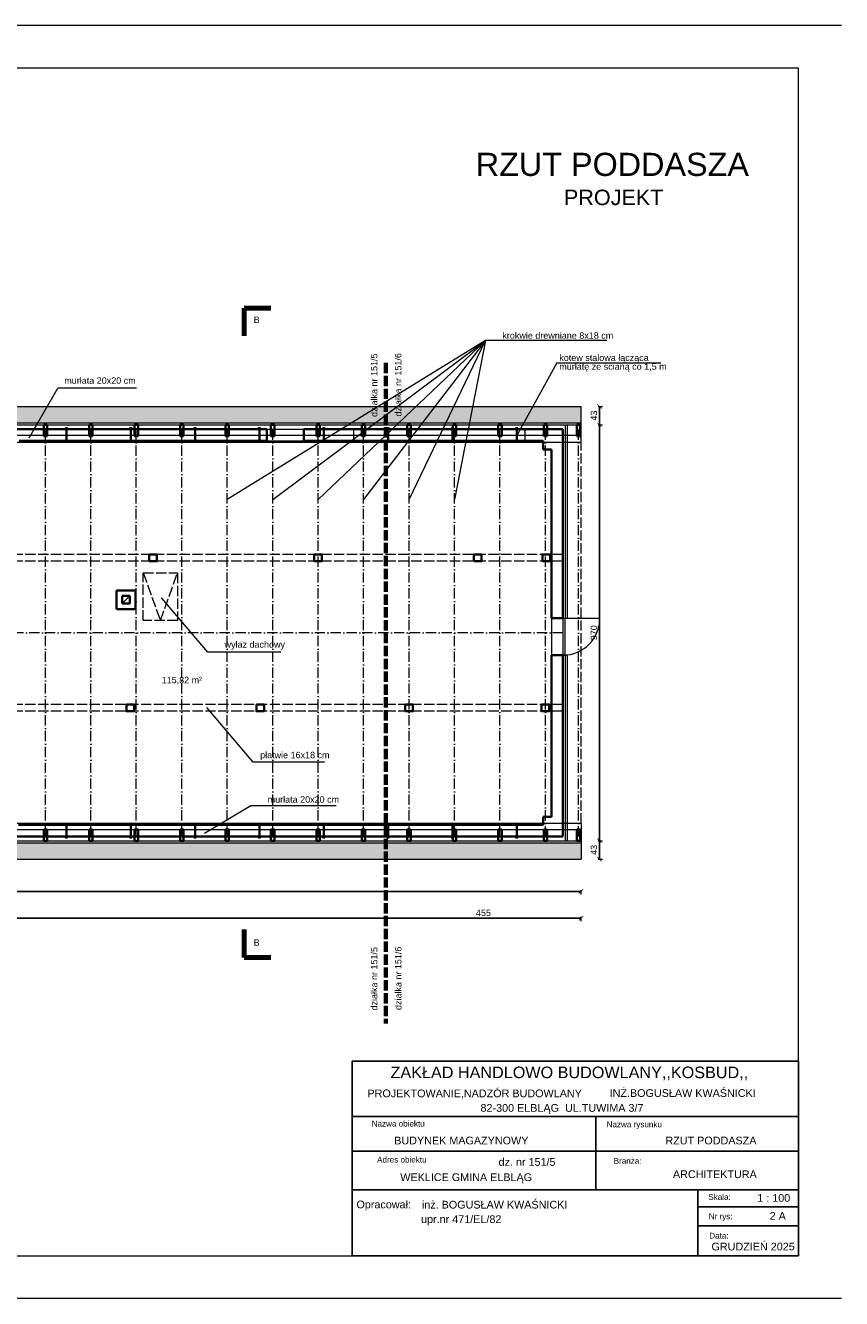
# Model space of a CAD drawing. Header units: millimetres. Extents: x 94902 to 117211, y 64708 to 93779.
# Tile 4 of 37: x 108296 to 110199, y 68701 to 71671. Entities that reach past the tile are written whole.
import ezdxf

# ---------------------------------------------------------------- set-up
doc = ezdxf.new("R2010")
doc.units = ezdxf.units.MM
doc.header["$MEASUREMENT"] = 0
doc.linetypes.add('ACAD_ISO02W100', pattern=[15, 12, -3])
doc.linetypes.add('ACAD_ISO10W100', pattern=[18.5, 12, -3, 0.5, -3])
doc.layers.get('0').update_dxf_attribs({"color": 2, "lineweight": 35})
doc.layers.get('Defpoints').update_dxf_attribs({"color": 2})
for name, color, linetype, lineweight in [('A-POJ', 7, 'Continuous', 5), ('Cienkie', 3, 'Continuous', 5), ('Grunt', 9, 'Continuous', 80), ('kreskowanie', 4, 'Continuous', 5), ('OCIEPLENIE', 252, 'BATTING', 0), ('Osie', 6, 'ACAD_ISO10W100', 5), ('Przerywane', 1, 'ACAD_ISO02W100', 0), ('Wymiary', 7, 'Continuous', 5), ('wyposażenie', 1, 'Continuous', 5), ('ściany', 2, 'Continuous', 35)]:
    doc.layers.add(name, color=color, linetype=linetype, lineweight=lineweight)
doc.layers.add('Opisy', color=7, linetype='Continuous')
doc.styles.add('magda', font='times.ttf', dxfattribs={"height": 15})
doc.styles.get("Standard").update_dxf_attribs({"font": 'arial.ttf'})
doc.linetypes.add('BATTING', pattern='A,0.0001,-0.1,[134,ltypeshp.shx,S=0.1,R=0,X=-0.1,Y=0],-0.2,[134,ltypeshp.shx,S=0.1,R=180,X=0.1,Y=0],-0.1', length=0.4001)
doc.dimstyles.new('ISO-25', dxfattribs={"dimtxt": 20, "dimasz": 20, "dimexe": 10, "dimexo": 5, "dimgap": 5, "dimtad": 1, "dimdsep": 46, "dimtxsty": 'Standard', "dimcen": 2.5, "dimadec": 0, "dimazin": 0, "dimtfac": 1, "dimtix": 1, "dimtmove": 0, "dimatfit": 3, "dimfxl": 1, "dimarcsym": 0})
pattern_1 = [(0, (-1e-11, -13758.344), (25.5, 12), [6, -5, 7, -3, 9, -4]), (0, (6, -13757.844), (25.5, 12), [5, -19, 4, -6]), (0, (18, -13759.094), (25.5, 12), [3, -31]), (90, (-1e-11, -13758.344), (-8.5, 12), [11.5, -36.5]), (90, (6, -13758.344), (-8.5, 12), [11.25, -36.75]), (90, (11, -13758.344), (-8.5, 12), [10.5, -37.5]), (90, (18, -13759.094), (-8.5, 12), [11.5, -36.5]), (90, (21, -13759.094), (-8.5, 12), [11.5, -36.5]), (90, (30, -13758.344), (-8.5, 12), [11, -37])]
pattern_2 = [(0, (-1e-11, 154267.048), (25.5, -12), [6, -5, 7, -3, 9, -4]), (0, (6, 154266.548), (25.5, -12), [5, -19, 4, -6]), (0, (18, 154267.798), (25.5, -12), [3, -31]), (270, (-1e-11, 154267.048), (-8.5, -12), [11.5, -36.5]), (270, (6, 154267.048), (-8.5, -12), [11.25, -36.75]), (270, (11, 154267.048), (-8.5, -12), [10.5, -37.5]), (270, (18, 154267.798), (-8.5, -12), [11.5, -36.5]), (270, (21, 154267.798), (-8.5, -12), [11.5, -36.5]), (270, (30, 154267.048), (-8.5, -12), [11, -37])]

# ---------------------------------------------------------------- blocks, each defined once
blk = doc.blocks.new('_ArchTick')
at = {"color": 0, "linetype": 'ByBlock', "const_width": 0.15}
blk.add_lwpolyline([(-0.5, -0.5), (0.5, 0.5)], dxfattribs=at)
blk = doc.blocks.new('*D557')
at = {"layer": 'Defpoints', "color": 0, "ltscale": 2, "transparency": 16777216}
for p in [(106778.5, 69726.4), (109591.5, 69726.4), (109591.5, 69651)]:
    blk.add_point(p, dxfattribs=at)
at = {"layer": 'Wymiary', "color": 0, "lineweight": 5, "ltscale": 2, "transparency": 16777216}
for p, q in [((106778.5, 69654), (106778.5, 69644)), ((109591.5, 69654), (109591.5, 69644))]:
    blk.add_line(p, q, dxfattribs=at)
at = {"layer": 'Wymiary', "color": 0, "lineweight": -2, "ltscale": 2, "transparency": 16777216}
blk.add_line((106778.5, 69651), (109591.5, 69651), dxfattribs=at)
at = {"layer": 'Wymiary', "color": 0, "lineweight": -2, "ltscale": 2, "transparency": 16777216, "xscale": 10, "yscale": 10, "zscale": 10, "rotation": 180}
blk.add_blockref('_ArchTick', (106778.5, 69651), dxfattribs=at)
at = {"layer": 'Wymiary', "color": 0, "lineweight": -2, "ltscale": 2, "transparency": 16777216, "xscale": 10, "yscale": 10, "zscale": 10}
blk.add_blockref('_ArchTick', (109591.5, 69651), dxfattribs=at)
at = {"layer": 'Wymiary', "color": 0, "ltscale": 2, "transparency": 16777216, "insert": (108185, 69663.7), "char_height": 15, "attachment_point": 5}
blk.add_mtext('2813', dxfattribs=at)
blk = doc.blocks.new('*D562')
at = {"layer": 'Defpoints', "color": 0, "ltscale": 2, "transparency": 16777216}
for p in [(106778.5, 69726.4), (109136.5, 69651), (109136.5, 69588.4)]:
    blk.add_point(p, dxfattribs=at)
at = {"layer": 'Wymiary', "color": 0, "lineweight": 5, "ltscale": 2, "transparency": 16777216}
for p, q in [((106778.5, 69591.4), (106778.5, 69581.4)), ((109136.5, 69591.4), (109136.5, 69581.4))]:
    blk.add_line(p, q, dxfattribs=at)
at = {"layer": 'Wymiary', "color": 0, "lineweight": -2, "ltscale": 2, "transparency": 16777216}
blk.add_line((106778.5, 69588.4), (109136.5, 69588.4), dxfattribs=at)
at = {"layer": 'Wymiary', "color": 0, "lineweight": -2, "ltscale": 2, "transparency": 16777216, "xscale": 10, "yscale": 10, "zscale": 10, "rotation": 180}
blk.add_blockref('_ArchTick', (106778.5, 69588.4), dxfattribs=at)
at = {"layer": 'Wymiary', "color": 0, "lineweight": -2, "ltscale": 2, "transparency": 16777216, "xscale": 10, "yscale": 10, "zscale": 10}
blk.add_blockref('_ArchTick', (109136.5, 69588.4), dxfattribs=at)
at = {"layer": 'Wymiary', "color": 0, "ltscale": 2, "transparency": 16777216, "insert": (107957.5, 69601.1), "char_height": 15, "attachment_point": 5}
blk.add_mtext('2358', dxfattribs=at)
blk = doc.blocks.new('*D563')
at = {"layer": 'Defpoints', "color": 0, "ltscale": 2, "transparency": 16777216}
for p in [(109591.5, 69726.4), (109136.5, 69651), (109591.5, 69588.4)]:
    blk.add_point(p, dxfattribs=at)
at = {"layer": 'Wymiary', "color": 0, "lineweight": 5, "ltscale": 2, "transparency": 16777216}
for p, q in [((109136.5, 69591.4), (109136.5, 69581.4)), ((109591.5, 69591.4), (109591.5, 69581.4))]:
    blk.add_line(p, q, dxfattribs=at)
at = {"layer": 'Wymiary', "color": 0, "lineweight": -2, "ltscale": 2, "transparency": 16777216}
blk.add_line((109136.5, 69588.4), (109591.5, 69588.4), dxfattribs=at)
at = {"layer": 'Wymiary', "color": 0, "lineweight": -2, "ltscale": 2, "transparency": 16777216, "xscale": 10, "yscale": 10, "zscale": 10, "rotation": 180}
blk.add_blockref('_ArchTick', (109136.5, 69588.4), dxfattribs=at)
at = {"layer": 'Wymiary', "color": 0, "lineweight": -2, "ltscale": 2, "transparency": 16777216, "xscale": 10, "yscale": 10, "zscale": 10}
blk.add_blockref('_ArchTick', (109591.5, 69588.4), dxfattribs=at)
at = {"layer": 'Wymiary', "color": 0, "ltscale": 2, "transparency": 16777216, "insert": (109364, 69601), "char_height": 15, "attachment_point": 5}
blk.add_mtext('455', dxfattribs=at)
blk = doc.blocks.new('*D609')
at = {"layer": 'Defpoints', "color": 0, "ltscale": 2, "transparency": 16777216}
for p in [(109559.5, 70739.4), (109634.3, 70739.4), (109559.5, 69769.4)]:
    blk.add_point(p, dxfattribs=at)
at = {"layer": 'Wymiary', "color": 0, "lineweight": 5, "ltscale": 2, "transparency": 16777216}
for p, q in [((109631.3, 70739.4), (109641.3, 70739.4)), ((109631.3, 69769.4), (109641.3, 69769.4))]:
    blk.add_line(p, q, dxfattribs=at)
at = {"layer": 'Wymiary', "color": 0, "lineweight": -2, "ltscale": 2, "transparency": 16777216}
blk.add_line((109634.3, 69769.4), (109634.3, 70739.4), dxfattribs=at)
at = {"layer": 'Wymiary', "color": 0, "lineweight": -2, "ltscale": 2, "transparency": 16777216, "xscale": 10, "yscale": 10, "zscale": 10}
for p, rotation in [((109634.3, 70739.4), 90), ((109634.3, 69769.4), 270)]:
    blk.add_blockref('_ArchTick', p, dxfattribs=dict(at, rotation=rotation))
at = {"layer": 'Wymiary', "color": 0, "ltscale": 2, "transparency": 16777216, "insert": (109621.7, 70254.4), "char_height": 15, "attachment_point": 5, "rotation": 90}
blk.add_mtext('970', dxfattribs=at)
blk = doc.blocks.new('*D610')
at = {"layer": 'Defpoints', "color": 0, "ltscale": 2, "transparency": 16777216}
for p in [(109591.5, 70782.4), (109634.3, 70782.4), (109559.5, 70739.4)]:
    blk.add_point(p, dxfattribs=at)
at = {"layer": 'Wymiary', "color": 0, "lineweight": 5, "ltscale": 2, "transparency": 16777216}
for p, q in [((109631.3, 70782.4), (109641.3, 70782.4)), ((109631.3, 70739.4), (109641.3, 70739.4))]:
    blk.add_line(p, q, dxfattribs=at)
at = {"layer": 'Wymiary', "color": 0, "lineweight": -2, "ltscale": 2, "transparency": 16777216}
blk.add_line((109634.3, 70739.4), (109634.3, 70782.4), dxfattribs=at)
at = {"layer": 'Wymiary', "color": 0, "lineweight": -2, "ltscale": 2, "transparency": 16777216, "xscale": 10, "yscale": 10, "zscale": 10}
for p, rotation in [((109634.3, 70782.4), 90), ((109634.3, 70739.4), 270)]:
    blk.add_blockref('_ArchTick', p, dxfattribs=dict(at, rotation=rotation))
at = {"layer": 'Wymiary', "color": 0, "ltscale": 2, "transparency": 16777216, "insert": (109621.7, 70760.9), "char_height": 15, "attachment_point": 5, "rotation": 90}
blk.add_mtext('43', dxfattribs=at)
blk = doc.blocks.new('*D611')
at = {"layer": 'Defpoints', "color": 0, "ltscale": 2, "transparency": 16777216}
for p in [(109591.5, 69769.4), (109634.3, 69769.4), (109591.5, 69726.4)]:
    blk.add_point(p, dxfattribs=at)
at = {"layer": 'Wymiary', "color": 0, "lineweight": 5, "ltscale": 2, "transparency": 16777216}
for p, q in [((109631.3, 69769.4), (109641.3, 69769.4)), ((109631.3, 69726.4), (109641.3, 69726.4))]:
    blk.add_line(p, q, dxfattribs=at)
at = {"layer": 'Wymiary', "color": 0, "lineweight": -2, "ltscale": 2, "transparency": 16777216}
blk.add_line((109634.3, 69726.4), (109634.3, 69769.4), dxfattribs=at)
at = {"layer": 'Wymiary', "color": 0, "lineweight": -2, "ltscale": 2, "transparency": 16777216, "xscale": 10, "yscale": 10, "zscale": 10}
for p, rotation in [((109634.3, 69769.4), 90), ((109634.3, 69726.4), 270)]:
    blk.add_blockref('_ArchTick', p, dxfattribs=dict(at, rotation=rotation))
at = {"layer": 'Wymiary', "color": 0, "ltscale": 2, "transparency": 16777216, "insert": (109621.7, 69747.9), "char_height": 15, "attachment_point": 5, "rotation": 90}
blk.add_mtext('43', dxfattribs=at)

msp = doc.modelspace()

# ---------------------------------------------------------------- hatches: boundary and pattern name
at = {"layer": 'kreskowanie', "ltscale": 2}
h = msp.add_hatch(dxfattribs=at)
h.set_pattern_fill('AR-RSHKE', color=256, style=0)
h.set_pattern_definition(pattern_1)
h.paths.add_polyline_path([(106778.525, 70782.352), (106778.525, 70744.352), (108902.025, 70744.352), (108902.025, 70782.352)])
h = msp.add_hatch(dxfattribs=at)
h.set_pattern_fill('AR-RSHKE', color=256, style=0)
h.set_pattern_definition(pattern_1)
h.paths.add_polyline_path([(109591.525, 70782.352), (108902.025, 70782.352), (108902.025, 70744.352), (109591.525, 70744.352)])
h.paths.add_polyline_path([(109591.525, 69764.352), (106778.525, 69764.352), (106778.525, 69726.352), (109591.525, 69726.352)])
h = msp.add_hatch(dxfattribs=at)
h.set_pattern_fill('AR-RSHKE', color=256, style=0)
h.set_pattern_definition(pattern_2)
h.paths.add_polyline_path([(109591.525, 69726.352), (108902.025, 69726.352), (108902.025, 69764.352), (109591.525, 69764.352)])
h.paths.add_polyline_path([(109591.525, 70744.352), (106778.525, 70744.352), (106778.525, 70782.352), (109591.525, 70782.352)])
h = msp.add_hatch(dxfattribs=at)
h.set_pattern_fill('AR-RSHKE', color=256, style=0)
h.set_pattern_definition(pattern_2)
h.paths.add_polyline_path([(106778.525, 69726.352), (106778.525, 69764.352), (108902.025, 69764.352), (108902.025, 69726.352)])

# ---------------------------------------------------------------- linework, layer by layer
at = {"layer": 'A-POJ', "ltscale": 10}
for p, q in [((110199.079, 71671.227), (105999.079, 71671.227)), ((110199.079, 71671.227), (105999.079, 71671.227)), ((110099.079, 71571.227), (106399.079, 71571.227)), ((110099.079, 68801.227), (110099.079, 71571.227)), ((106399.079, 68801.227), (110099.079, 68801.227)), ((110199.079, 68701.227), (105999.079, 68701.227))]:
    msp.add_line(p, q, dxfattribs=at)
at = {"layer": 'Cienkie', "ltscale": 2}
for p, q in [((109368.94, 70936.162), (108766.525, 70565.063)), ((108872.525, 70565.063), (109368.94, 70936.162)), ((108978.525, 70565.063), (109368.94, 70936.162)), ((109368.94, 70936.162), (109084.525, 70565.063)), ((109190.525, 70565.063), (109368.94, 70936.162)), ((109368.94, 70936.162), (109296.525, 70565.063)), ((109652.006, 70936.162), (109368.94, 70936.162)), ((109534.867, 70884.394), (109441.525, 70714.352)), ((109534.867, 70884.394), (109777.44, 70884.394)), ((108304.996, 70709.391), (108371.48, 70825.08)), ((108555.251, 70825.08), (108371.48, 70825.08)), ((106778.525, 70782.352), (109591.525, 70782.352)), ((109591.525, 70698.352), (109591.525, 70782.352)), ((106778.525, 70744.352), (109591.525, 70744.352)), ((106778.525, 70739.352), (109591.525, 70739.352)), ((108858.525, 70729.352), (108945.525, 70729.352)), ((109559.525, 70739.352), (109559.525, 70288.352)), ((109591.525, 70714.352), (106778.525, 70714.352)), ((109591.525, 70698.352), (106778.525, 70698.352)), ((109549.525, 70714.352), (106822.525, 70714.352)), ((108858.525, 70702.352), (108945.525, 70702.352)), ((108521.525, 70322.352), (108539.525, 70340.663)), ((108721.077, 70209.241), (108612.98, 70336.231)), ((109522.525, 70288.352), (109522.525, 70202.352)), ((109549.525, 70288.352), (109549.525, 70202.352)), ((109549.525, 70288.352), (109553.525, 70288.352)), ((109549.525, 70288.352), (109635.525, 70288.352)), ((109553.525, 70288.352), (109553.525, 70202.352)), ((108891.555, 70209.241), (108721.077, 70209.241)), ((109549.525, 70202.352), (109553.525, 70202.352)), ((109559.525, 70202.352), (109549.525, 70202.352)), ((109559.525, 70202.352), (109559.525, 69769.352)), ((108827.264, 69952.903), (108719.167, 70079.893)), ((108993.463, 69952.903), (108827.264, 69952.903)), ((108821.614, 69850.78), (108713.517, 69786.227)), ((109020.649, 69850.78), (108821.614, 69850.78)), ((109591.525, 69809.352), (106778.525, 69809.352)), ((109591.525, 69809.352), (109591.525, 69726.352)), ((109591.525, 69794.352), (106778.525, 69794.352)), ((106778.525, 69769.352), (109591.525, 69769.352)), ((106778.525, 69764.352), (109591.525, 69764.352)), ((106778.525, 69726.352), (109591.525, 69726.352))]:
    msp.add_line(p, q, dxfattribs=at)
msp.add_arc((109549.525, 70288.352), 86, 270, 0, dxfattribs=at)
at = {"layer": 'Grunt', "color": 1, "ltscale": 6}
for p, q in [((108806.391, 71011.911), (108806.391, 70946.886)), ((108868.191, 71011.911), (108806.391, 71011.911)), ((108806.391, 69496.793), (108806.391, 69561.819)), ((108868.191, 69496.793), (108806.391, 69496.793))]:
    msp.add_line(p, q, dxfattribs=at)
at = {"layer": 'OCIEPLENIE', "ltscale": 10}
for p, q in [((109554.525, 70739.352), (109554.525, 70288.352)), ((109554.525, 70202.352), (109554.525, 69769.352))]:
    msp.add_line(p, q, dxfattribs=at)
at = {"layer": 'Opisy'}
for p, q in [((109057.76, 68801.227), (109057.76, 69254.644)), ((110099.079, 69254.644), (109057.76, 69254.644)), ((110099.079, 69254.644), (110099.079, 68801.227)), ((110099.079, 69126.018), (109057.76, 69126.018)), ((109626.073, 69126.018), (109626.073, 68954.687)), ((109057.76, 69045.233), (110099.079, 69045.233)), ((110099.079, 68954.687), (109057.76, 68954.687)), ((109863.92, 68954.687), (109863.92, 68801.227)), ((110099.079, 68915.415), (109863.92, 68915.415)), ((109863.92, 68870.62), (110099.079, 68870.62)), ((110099.079, 68801.227), (109057.76, 68801.227))]:
    msp.add_line(p, q, dxfattribs=at)
at = {"layer": 'Osie', "ltscale": 2}
for p, q in [((108342.525, 69779.352), (108342.525, 70729.352)), ((108448.525, 69779.352), (108448.525, 70729.352)), ((108554.525, 69779.352), (108554.525, 70729.352)), ((108660.525, 69779.352), (108660.525, 70729.352)), ((108766.525, 69779.352), (108766.525, 70729.352)), ((108872.525, 69779.352), (108872.525, 70729.352)), ((108978.525, 69779.352), (108978.525, 70729.352)), ((109084.525, 69779.352), (109084.525, 70729.352)), ((109190.525, 69779.352), (109190.525, 70729.352)), ((109296.525, 69779.352), (109296.525, 70729.352)), ((109402.525, 69779.352), (109402.525, 70729.352)), ((109508.525, 69779.352), (109508.525, 70729.352)), ((109585.525, 69779.352), (109585.525, 70729.352)), ((109549.525, 70254.352), (106820.525, 70254.352))]:
    msp.add_line(p, q, dxfattribs=at)
at = {"layer": 'Przerywane', "lineweight": 70, "ltscale": 2}
msp.add_line((109136.525, 70883.852), (109136.525, 69343.099), dxfattribs=at)
at = {"layer": 'Przerywane', "ltscale": 2}
for p, q in [((109591.525, 69809.352), (109591.525, 70698.352)), ((109549.525, 70437.352), (106845.525, 70437.352)), ((109549.525, 70421.352), (106845.525, 70421.352)), ((108570.577, 70394.106), (108610.631, 70282.785)), ((108610.631, 70282.785), (108650.685, 70394.106)), ((109549.525, 70087.352), (106845.525, 70087.352)), ((109549.525, 70071.352), (106845.525, 70071.352))]:
    msp.add_line(p, q, dxfattribs=at)
msp.add_lwpolyline([(108570.577, 70394.106), (108650.685, 70394.106), (108650.685, 70282.785), (108570.577, 70282.785)], close=True, dxfattribs=at)
at = {"layer": 'wyposażenie', "ltscale": 2}
for p, q in [((109061.525, 70702.352), (109061.525, 70729.352)), ((109461.525, 70702.352), (109461.525, 70729.352))]:
    msp.add_line(p, q, dxfattribs=at)
at = {"layer": 'ściany', "ltscale": 2}
for p, q in [((108225.525, 70729.352), (108858.525, 70729.352)), ((108342.525, 70739.352), (108338.525, 70739.352)), ((108338.525, 70739.352), (108346.525, 70739.352)), ((108338.525, 70713.352), (108338.525, 70739.352)), ((108346.525, 70739.352), (108346.525, 70713.352)), ((108391.525, 70729.352), (108387.99, 70732.888)), ((108391.525, 70702.352), (108391.525, 70734.352)), ((108391.525, 70729.352), (108395.061, 70732.888)), ((108448.525, 70739.352), (108444.525, 70739.352)), ((108444.525, 70739.352), (108452.525, 70739.352)), ((108444.525, 70713.352), (108444.525, 70739.352)), ((108452.525, 70739.352), (108452.525, 70713.352)), ((108541.525, 70729.352), (108537.99, 70732.888)), ((108541.525, 70702.352), (108541.525, 70734.352)), ((108541.525, 70729.352), (108545.061, 70732.888)), ((108554.525, 70739.352), (108550.525, 70739.352)), ((108550.525, 70739.352), (108558.525, 70739.352)), ((108550.525, 70713.352), (108550.525, 70739.352)), ((108558.525, 70739.352), (108558.525, 70713.352)), ((108660.525, 70739.352), (108656.525, 70739.352)), ((108656.525, 70739.352), (108664.525, 70739.352)), ((108656.525, 70713.352), (108656.525, 70739.352)), ((108664.525, 70739.352), (108664.525, 70713.352)), ((108691.525, 70729.352), (108687.99, 70732.888)), ((108691.525, 70702.352), (108691.525, 70734.352)), ((108691.525, 70729.352), (108695.061, 70732.888)), ((108766.525, 70739.352), (108762.525, 70739.352)), ((108762.525, 70739.352), (108770.525, 70739.352)), ((108762.525, 70713.352), (108762.525, 70739.352)), ((108770.525, 70739.352), (108770.525, 70713.352)), ((108841.525, 70729.352), (108837.99, 70732.888)), ((108841.525, 70702.352), (108841.525, 70734.352)), ((108841.525, 70729.352), (108845.061, 70732.888)), ((108858.525, 70702.352), (108858.525, 70729.352)), ((108872.525, 70739.352), (108868.525, 70739.352)), ((108868.525, 70739.352), (108876.525, 70739.352)), ((108868.525, 70713.352), (108868.525, 70739.352)), ((108876.525, 70739.352), (108876.525, 70713.352)), ((108945.525, 70729.352), (109549.525, 70729.352)), ((108945.525, 70702.352), (108945.525, 70729.352)), ((108978.525, 70739.352), (108974.525, 70739.352)), ((108974.525, 70739.352), (108982.525, 70739.352)), ((108974.525, 70713.352), (108974.525, 70739.352)), ((108982.525, 70739.352), (108982.525, 70713.352)), ((108991.525, 70729.352), (108987.99, 70732.888)), ((108991.525, 70702.352), (108991.525, 70734.352)), ((108991.525, 70729.352), (108995.061, 70732.888)), ((109084.525, 70739.352), (109080.525, 70739.352)), ((109080.525, 70739.352), (109088.525, 70739.352)), ((109080.525, 70713.352), (109080.525, 70739.352)), ((109088.525, 70739.352), (109088.525, 70713.352)), ((109141.525, 70729.352), (109137.99, 70732.888)), ((109141.525, 70702.352), (109141.525, 70734.352)), ((109141.525, 70729.352), (109145.061, 70732.888)), ((109190.525, 70739.352), (109186.525, 70739.352)), ((109186.525, 70739.352), (109194.525, 70739.352)), ((109186.525, 70713.352), (109186.525, 70739.352)), ((109194.525, 70739.352), (109194.525, 70713.352)), ((109291.525, 70729.352), (109287.99, 70732.888)), ((109291.525, 70702.352), (109291.525, 70734.352)), ((109291.525, 70729.352), (109295.061, 70732.888)), ((109296.525, 70739.352), (109292.525, 70739.352)), ((109292.525, 70739.352), (109300.525, 70739.352)), ((109292.525, 70713.352), (109292.525, 70739.352)), ((109300.525, 70739.352), (109300.525, 70713.352)), ((109402.525, 70739.352), (109398.525, 70739.352)), ((109398.525, 70739.352), (109406.525, 70739.352)), ((109398.525, 70713.352), (109398.525, 70739.352)), ((109406.525, 70739.352), (109406.525, 70713.352)), ((109441.525, 70729.352), (109437.99, 70732.888)), ((109441.525, 70702.352), (109441.525, 70734.352)), ((109441.525, 70729.352), (109445.061, 70732.888)), ((109508.525, 70739.352), (109504.525, 70739.352)), ((109504.525, 70739.352), (109512.525, 70739.352)), ((109504.525, 70713.352), (109504.525, 70739.352)), ((109512.525, 70739.352), (109512.525, 70713.352)), ((109549.525, 70729.352), (109549.525, 70288.352)), ((109589.525, 70739.352), (109581.525, 70739.352)), ((109581.525, 70739.352), (109581.525, 70713.352)), ((109585.525, 70739.352), (109589.525, 70739.352)), ((109589.525, 70713.352), (109589.525, 70739.352)), ((108281.525, 70702.352), (108858.525, 70702.352)), ((108346.525, 70713.352), (108338.525, 70713.352)), ((108387.99, 70698.817), (108391.525, 70702.352)), ((108395.061, 70698.817), (108391.525, 70702.352)), ((108391.525, 70697.352), (108391.525, 70702.352)), ((108452.525, 70713.352), (108444.525, 70713.352)), ((108537.99, 70698.817), (108541.525, 70702.352)), ((108545.061, 70698.817), (108541.525, 70702.352)), ((108541.525, 70697.352), (108541.525, 70702.352)), ((108558.525, 70713.352), (108550.525, 70713.352)), ((108664.525, 70713.352), (108656.525, 70713.352)), ((108687.99, 70698.817), (108691.525, 70702.352)), ((108695.061, 70698.817), (108691.525, 70702.352)), ((108691.525, 70697.352), (108691.525, 70702.352)), ((108770.525, 70713.352), (108762.525, 70713.352)), ((108837.99, 70698.817), (108841.525, 70702.352)), ((108845.061, 70698.817), (108841.525, 70702.352)), ((108841.525, 70697.352), (108841.525, 70702.352)), ((108876.525, 70713.352), (108868.525, 70713.352)), ((108945.525, 70702.352), (109503.525, 70702.352)), ((108982.525, 70713.352), (108974.525, 70713.352)), ((108987.99, 70698.817), (108991.525, 70702.352)), ((108995.061, 70698.817), (108991.525, 70702.352)), ((108991.525, 70697.352), (108991.525, 70702.352)), ((109088.525, 70713.352), (109080.525, 70713.352)), ((109137.99, 70698.817), (109141.525, 70702.352)), ((109145.061, 70698.817), (109141.525, 70702.352)), ((109141.525, 70697.352), (109141.525, 70702.352)), ((109194.525, 70713.352), (109186.525, 70713.352)), ((109287.99, 70698.817), (109291.525, 70702.352)), ((109295.061, 70698.817), (109291.525, 70702.352)), ((109291.525, 70697.352), (109291.525, 70702.352)), ((109300.525, 70713.352), (109292.525, 70713.352)), ((109406.525, 70713.352), (109398.525, 70713.352)), ((109437.99, 70698.817), (109441.525, 70702.352)), ((109445.061, 70698.817), (109441.525, 70702.352)), ((109441.525, 70697.352), (109441.525, 70702.352)), ((109503.525, 70682.352), (109503.525, 70702.352)), ((109512.525, 70713.352), (109504.525, 70713.352)), ((109581.525, 70713.352), (109589.525, 70713.352)), ((109522.525, 70682.352), (109503.525, 70682.352)), ((109522.525, 70682.352), (109522.525, 70288.352)), ((108552.525, 70353.352), (108508.525, 70353.352)), ((108508.525, 70353.352), (108508.525, 70309.352)), ((108521.525, 70340.663), (108521.525, 70322.352)), ((108539.525, 70340.663), (108521.525, 70340.663)), ((108539.525, 70340.663), (108539.525, 70322.352)), ((108552.525, 70309.352), (108552.525, 70353.352)), ((108508.525, 70309.352), (108552.525, 70309.352)), ((108539.525, 70322.352), (108521.525, 70322.352)), ((109522.525, 70288.352), (109549.525, 70288.352)), ((109522.525, 70202.352), (109522.525, 69825.352)), ((109522.525, 70202.352), (109549.525, 70202.352)), ((109549.525, 70202.352), (109549.525, 69779.352)), ((109503.525, 69806.352), (109503.525, 69825.352)), ((109503.525, 69825.352), (109522.525, 69825.352)), ((108279.525, 69806.352), (109503.525, 69806.352)), ((108346.525, 69795.352), (108338.525, 69795.352)), ((108338.525, 69795.352), (108338.525, 69769.352)), ((108346.525, 69769.352), (108346.525, 69795.352)), ((108387.99, 69809.888), (108391.525, 69806.352)), ((108391.525, 69811.352), (108391.525, 69806.352)), ((108395.061, 69809.888), (108391.525, 69806.352)), ((108391.525, 69806.352), (108391.525, 69774.352)), ((108452.525, 69795.352), (108444.525, 69795.352)), ((108444.525, 69795.352), (108444.525, 69769.352)), ((108452.525, 69769.352), (108452.525, 69795.352)), ((108537.99, 69809.888), (108541.525, 69806.352)), ((108541.525, 69811.352), (108541.525, 69806.352)), ((108545.061, 69809.888), (108541.525, 69806.352)), ((108541.525, 69806.352), (108541.525, 69774.352)), ((108558.525, 69795.352), (108550.525, 69795.352)), ((108550.525, 69795.352), (108550.525, 69769.352)), ((108558.525, 69769.352), (108558.525, 69795.352)), ((108664.525, 69795.352), (108656.525, 69795.352)), ((108656.525, 69795.352), (108656.525, 69769.352)), ((108664.525, 69769.352), (108664.525, 69795.352)), ((108687.99, 69809.888), (108691.525, 69806.352)), ((108691.525, 69811.352), (108691.525, 69806.352)), ((108695.061, 69809.888), (108691.525, 69806.352)), ((108691.525, 69806.352), (108691.525, 69774.352)), ((108770.525, 69795.352), (108762.525, 69795.352)), ((108762.525, 69795.352), (108762.525, 69769.352)), ((108770.525, 69769.352), (108770.525, 69795.352)), ((108837.99, 69809.888), (108841.525, 69806.352)), ((108841.525, 69811.352), (108841.525, 69806.352)), ((108845.061, 69809.888), (108841.525, 69806.352)), ((108841.525, 69806.352), (108841.525, 69774.352)), ((108876.525, 69795.352), (108868.525, 69795.352)), ((108868.525, 69795.352), (108868.525, 69769.352)), ((108876.525, 69769.352), (108876.525, 69795.352)), ((108982.525, 69795.352), (108974.525, 69795.352)), ((108974.525, 69795.352), (108974.525, 69769.352)), ((108982.525, 69769.352), (108982.525, 69795.352)), ((108987.99, 69809.888), (108991.525, 69806.352)), ((108991.525, 69811.352), (108991.525, 69806.352)), ((108995.061, 69809.888), (108991.525, 69806.352)), ((108991.525, 69806.352), (108991.525, 69774.352)), ((109088.525, 69795.352), (109080.525, 69795.352)), ((109080.525, 69795.352), (109080.525, 69769.352)), ((109088.525, 69769.352), (109088.525, 69795.352)), ((109137.99, 69809.888), (109141.525, 69806.352)), ((109141.525, 69811.352), (109141.525, 69806.352)), ((109145.061, 69809.888), (109141.525, 69806.352)), ((109141.525, 69806.352), (109141.525, 69774.352)), ((109194.525, 69795.352), (109186.525, 69795.352)), ((109186.525, 69795.352), (109186.525, 69769.352)), ((109194.525, 69769.352), (109194.525, 69795.352)), ((109287.99, 69809.888), (109291.525, 69806.352)), ((109291.525, 69811.352), (109291.525, 69806.352)), ((109295.061, 69809.888), (109291.525, 69806.352)), ((109291.525, 69806.352), (109291.525, 69774.352)), ((109300.525, 69795.352), (109292.525, 69795.352)), ((109292.525, 69795.352), (109292.525, 69769.352)), ((109300.525, 69769.352), (109300.525, 69795.352)), ((109406.525, 69795.352), (109398.525, 69795.352)), ((109398.525, 69795.352), (109398.525, 69769.352)), ((109406.525, 69769.352), (109406.525, 69795.352)), ((109437.99, 69809.888), (109441.525, 69806.352)), ((109441.525, 69811.352), (109441.525, 69806.352)), ((109445.061, 69809.888), (109441.525, 69806.352)), ((109441.525, 69806.352), (109441.525, 69774.352)), ((109512.525, 69795.352), (109504.525, 69795.352)), ((109504.525, 69795.352), (109504.525, 69769.352)), ((109512.525, 69769.352), (109512.525, 69795.352)), ((109581.525, 69769.352), (109581.525, 69795.352)), ((109581.525, 69795.352), (109589.525, 69795.352)), ((109581.525, 69769.352), (109581.525, 69795.352)), ((109581.525, 69795.352), (109589.525, 69795.352)), ((109589.525, 69795.352), (109589.525, 69769.352)), ((109589.525, 69795.352), (109589.525, 69769.352)), ((108225.525, 69779.352), (109549.525, 69779.352)), ((108342.525, 69769.352), (108338.525, 69769.352)), ((108338.525, 69769.352), (108346.525, 69769.352)), ((108391.525, 69779.352), (108387.99, 69775.817)), ((108391.525, 69779.352), (108395.061, 69775.817)), ((108448.525, 69769.352), (108444.525, 69769.352)), ((108444.525, 69769.352), (108452.525, 69769.352)), ((108541.525, 69779.352), (108537.99, 69775.817)), ((108541.525, 69779.352), (108545.061, 69775.817)), ((108554.525, 69769.352), (108550.525, 69769.352)), ((108550.525, 69769.352), (108558.525, 69769.352)), ((108660.525, 69769.352), (108656.525, 69769.352)), ((108656.525, 69769.352), (108664.525, 69769.352)), ((108691.525, 69779.352), (108687.99, 69775.817)), ((108691.525, 69779.352), (108695.061, 69775.817)), ((108766.525, 69769.352), (108762.525, 69769.352)), ((108762.525, 69769.352), (108770.525, 69769.352)), ((108841.525, 69779.352), (108837.99, 69775.817)), ((108841.525, 69779.352), (108845.061, 69775.817)), ((108872.525, 69769.352), (108868.525, 69769.352)), ((108868.525, 69769.352), (108876.525, 69769.352)), ((108978.525, 69769.352), (108974.525, 69769.352)), ((108974.525, 69769.352), (108982.525, 69769.352)), ((108991.525, 69779.352), (108987.99, 69775.817)), ((108991.525, 69779.352), (108995.061, 69775.817)), ((109084.525, 69769.352), (109080.525, 69769.352)), ((109080.525, 69769.352), (109088.525, 69769.352)), ((109141.525, 69779.352), (109137.99, 69775.817)), ((109141.525, 69779.352), (109145.061, 69775.817)), ((109190.525, 69769.352), (109186.525, 69769.352)), ((109186.525, 69769.352), (109194.525, 69769.352)), ((109291.525, 69779.352), (109287.99, 69775.817)), ((109291.525, 69779.352), (109295.061, 69775.817)), ((109296.525, 69769.352), (109292.525, 69769.352)), ((109292.525, 69769.352), (109300.525, 69769.352)), ((109402.525, 69769.352), (109398.525, 69769.352)), ((109398.525, 69769.352), (109406.525, 69769.352)), ((109441.525, 69779.352), (109437.99, 69775.817)), ((109441.525, 69779.352), (109445.061, 69775.817)), ((109508.525, 69769.352), (109504.525, 69769.352)), ((109504.525, 69769.352), (109512.525, 69769.352)), ((109589.525, 69769.352), (109581.525, 69769.352)), ((109589.525, 69769.352), (109581.525, 69769.352)), ((109585.525, 69769.352), (109589.525, 69769.352)), ((109585.525, 69769.352), (109589.525, 69769.352))]:
    msp.add_line(p, q, dxfattribs=at)
for points in [[(108584.525, 70421.352), (108602.525, 70421.352), (108602.525, 70437.352), (108584.525, 70437.352)], [(108969.525, 70421.352), (108987.525, 70421.352), (108987.525, 70437.352), (108969.525, 70437.352)], [(109341.525, 70421.352), (109359.525, 70421.352), (109359.525, 70437.352), (109341.525, 70437.352)], [(109501.525, 70421.352), (109519.525, 70421.352), (109519.525, 70437.352), (109501.525, 70437.352)], [(108531.525, 70087.352), (108549.525, 70087.352), (108549.525, 70071.352), (108531.525, 70071.352)], [(108834.525, 70087.352), (108852.525, 70087.352), (108852.525, 70071.352), (108834.525, 70071.352)], [(109181.525, 70087.352), (109199.525, 70087.352), (109199.525, 70071.352), (109181.525, 70071.352)], [(109499.525, 70087.352), (109517.525, 70087.352), (109517.525, 70071.352), (109499.525, 70071.352)]]:
    msp.add_lwpolyline(points, close=True, dxfattribs=at)

# ---------------------------------------------------------------- texts
at = {"layer": 'Opisy'}
for s, height, p in [('RZUT PODDASZA', 54, (109346.199, 71320.179)), ('PROJEKT', 36, (109551.74, 71252.133)), ('B', 15, (108828.248, 70976.974)), ('krokwie drewniane 8x18 cm', 15, (109408.186, 70940.37)), ('kotew stalowa łącząca', 15, (109540.934, 70888.603)), ('murłatę ze ścianą co 1,5 m', 15, (109540.934, 70867.985)), ('murłata 20x20 cm', 15, (108386.548, 70835.327)), ('wyłaz dachowy', 15, (108760.323, 70219.487)), ('płatwie 16x18 cm', 15, (108843.233, 69961.741)), ('murłata 20x20 cm', 15, (108860.86, 69858.03)), ('B', 15, (108828.248, 69524.394)), ('ZAKŁAD HANDLOWO BUDOWLANY,,KOSBUD,,', 27, (109147.336, 69215.371)), ('PROJEKTOWANIE,NADZÓR BUDOWLANY', 18, (109093.44, 69170.809)), ('INŻ.BOGUSŁAW KWAŚNICKI', 18, (109658.256, 69171.599)), ('82-300 ELBLĄG  UL.TUWIMA 3/7', 18, (109357.143, 69136.947)), ('Nazwa obiektu', 13.5, (109103.435, 69102.482)), ('Nazwa rysunku', 13.5, (109651.376, 69100.801)), ('BUDYNEK MAGAZYNOWY', 18, (109155.954, 69060.849)), ('RZUT PODDASZA', 18, (109788.391, 69060.849)), ('Adres obiektu', 13.5, (109116.046, 69018.489)), ('dz. nr 151/5', 18, (109399.289, 69010.849)), ('Branża:', 13.5, (109667.664, 69015.583)), ('WEKLICE GMINA ELBLĄG', 18, (109170.097, 68975.29)), ('ARCHITEKTURA', 18, (109805.904, 68982.274)), ('Skala:', 13.5, (109888.307, 68931.343)), ('1 : 100', 18, (110002.597, 68927.007)), ('Opracował:', 18, (109067.773, 68911.713)), ('inż. BOGUSŁAW KWAŚNICKI', 18, (109220.402, 68911.251)), ('upr.nr 471/EL/82', 18, (109218.592, 68877.391)), ('Nr rys:', 13.5, (109889.496, 68886.267)), ('2 A', 18, (110031.497, 68884.958)), ('Data:', 13.5, (109890.685, 68841.191)), ('GRUDZIEŃ 2025', 18, (109895.758, 68813.514))]:
    msp.add_text(s, height=height, dxfattribs=at).set_placement(p)
at = {"layer": 'Opisy', "ltscale": 30}
for s, p in [('działka nr 151/6', (109172.826, 70758.971)), ('działka nr 151/5', (109116.746, 70757.934)), ('działka nr 151/5', (109116.746, 69373.263)), ('działka nr 151/6', (109172.826, 69374.301))]:
    msp.add_text(s, height=15, rotation=90, dxfattribs=at).set_placement(p)
at = {"layer": 'Opisy', "insert": (108613.625, 70151.618), "char_height": 15, "width": 182.14887, "attachment_point": 1, "style": 'magda'}
msp.add_mtext('{\\fArial|b0|i0|c238|p34;115,82 m²}', dxfattribs=at)

# ---------------------------------------------------------------- dimensions: what is measured, and where the dimension line sits
at = {"layer": 'Wymiary', "ltscale": 2}
for base, p1, p2, override, picture, middle in [((109634.317, 70782.352), (109559.525, 70739.352), (109591.525, 70782.352), {"dimtxt": 15, "dimasz": 10, "dimexe": 7, "dimrnd": 0.0005, "dimdsep": 0, "dimblk": 'ArchTick', "dimadec": 2, "dimtmove": 1, "dimldrblk": 'ArchTick', "dimfxl": 3, "dimfxlon": 1, "dimlwe": 5}, '*D610', (109621.653, 70760.852)), ((109634.317, 70739.352), (109559.525, 69769.352), (109559.525, 70739.352), {"dimtxt": 15, "dimasz": 10, "dimexe": 7, "dimrnd": 0.0005, "dimdsep": 0, "dimblk": 'ArchTick', "dimadec": 2, "dimldrblk": 'ArchTick', "dimfxl": 3, "dimfxlon": 1, "dimlwe": 5}, '*D609', (109621.658, 70254.352)), ((109634.317, 69769.352), (109591.525, 69726.352), (109591.525, 69769.352), {"dimtxt": 15, "dimasz": 10, "dimexe": 7, "dimrnd": 0.0005, "dimdsep": 0, "dimblk": 'ArchTick', "dimadec": 2, "dimldrblk": 'ArchTick', "dimfxl": 3, "dimfxlon": 1, "dimlwe": 5}, '*D611', (109621.653, 69747.852))]:
    dim = msp.add_linear_dim(base=base, p1=p1, p2=p2, angle=90, dimstyle='ISO-25', override=override, dxfattribs=at)
    dim.commit()
    dim.dimension.update_dxf_attribs({"geometry": picture, "text_midpoint": middle})
for base, p1, p2, override, picture, middle in [((109591.525, 69651.014), (106778.525, 69726.352), (109591.525, 69726.352), {"dimtxt": 15, "dimasz": 10, "dimexe": 7, "dimrnd": 0.0005, "dimdsep": 0, "dimblk": 'ArchTick', "dimadec": 2, "dimldrblk": 'ArchTick', "dimfxl": 3, "dimfxlon": 1, "dimlwe": 5}, '*D557', (108185.025, 69663.678)), ((109136.525, 69588.419), (106778.525, 69726.352), (109136.525, 69651.014), {"dimtxt": 15, "dimasz": 10, "dimexe": 7, "dimrnd": 0.0005, "dimdsep": 0, "dimblk": 'ArchTick', "dimadec": 2, "dimldrblk": 'ArchTick', "dimfxl": 3, "dimfxlon": 1, "dimlwe": 5}, '*D562', (107957.525, 69601.083)), ((109591.525, 69588.419), (109136.525, 69651.014), (109591.525, 69726.352), {"dimtxt": 15, "dimasz": 10, "dimexe": 7, "dimrnd": 0.0005, "dimdsep": 0, "dimblk": 'ArchTick', "dimadec": 2, "dimtmove": 1, "dimldrblk": 'ArchTick', "dimfxl": 3, "dimfxlon": 1, "dimlwe": 5}, '*D563', (109364.025, 69601.047))]:
    dim = msp.add_linear_dim(base=base, p1=p1, p2=p2, dimstyle='ISO-25', override=override, dxfattribs=at)
    dim.commit()
    dim.dimension.update_dxf_attribs({"geometry": picture, "text_midpoint": middle})

doc.saveas('drawing.dxf')
